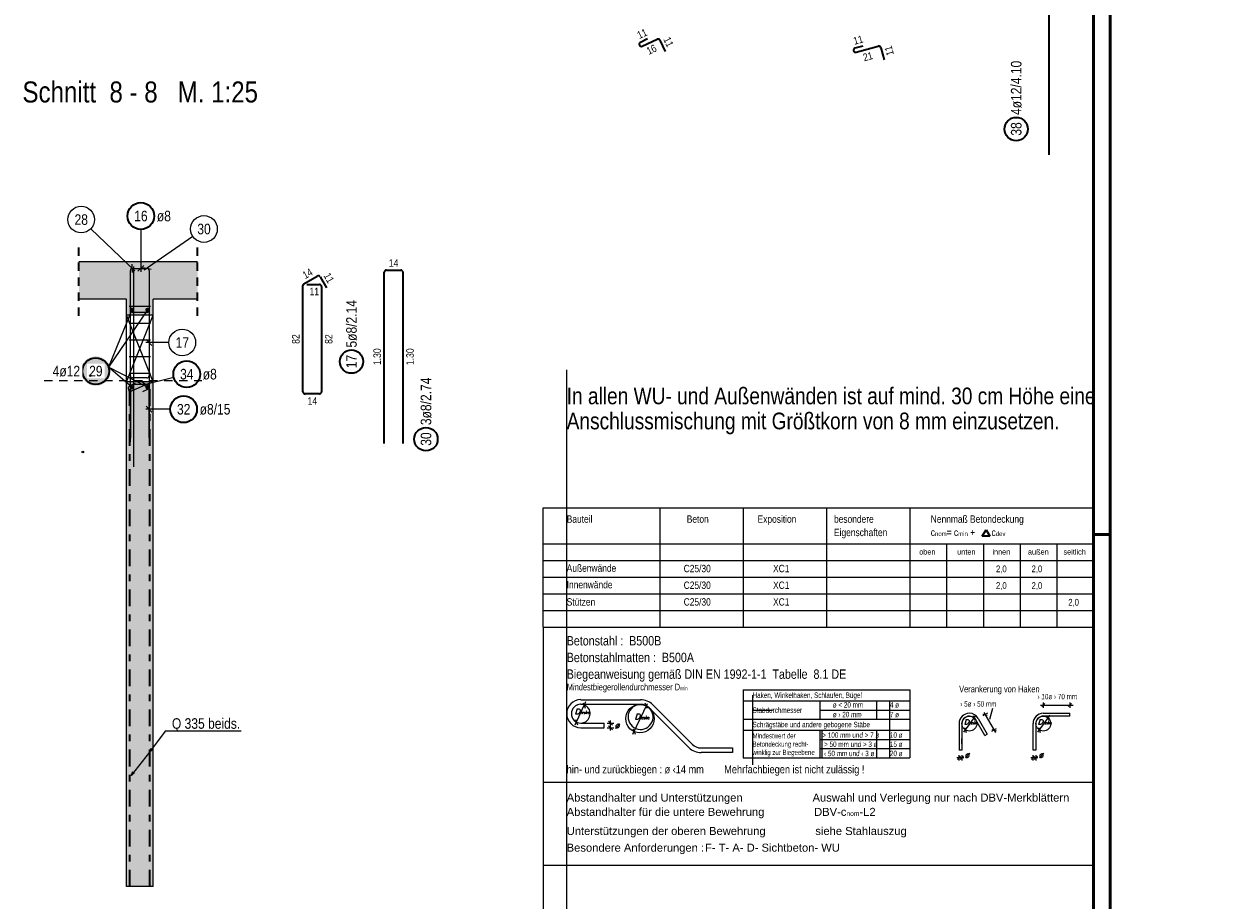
# Model space of a CAD drawing. Header units: millimetres. Extents: x 0 to 89.5, y 0 to 42.
# Tile 33 of 39: x 71.2 to 89.1, y 9.4 to 22.5. Entities that reach past the tile are written whole.
import ezdxf
from ezdxf.enums import TextEntityAlignment as Align

# ---------------------------------------------------------------- set-up
doc = ezdxf.new("R2010")
doc.units = ezdxf.units.MM
doc.linetypes.add('DASHDOT', pattern=[1, 0.5, -0.25, 0, -0.25])
doc.linetypes.add('HIDDEN', pattern=[0.375, 0.25, -0.125])
for name, color, linetype, lineweight in [('Achsen', 7, 'Continuous', 20), ('Bewehrung', 7, 'Continuous', 20), ('nplo', 7, 'Continuous', 20), ('Schraffuren', 7, 'Continuous', 20)]:
    doc.layers.add(name, color=color, linetype=linetype, lineweight=lineweight)
doc.styles.add('Arial', font='arial.ttf')
doc.styles.add('Arial Narrow', font='ARIALN.TTF')
doc.styles.add('Italic', font='Italic', dxfattribs={"width": 1.15})
doc.styles.add('msoutlook', font='msoutlook', dxfattribs={"width": 0.7, "oblique": 1.570796})

msp = doc.modelspace()

# ---------------------------------------------------------------- hatches: boundary and pattern name
at = {"layer": 'Bewehrung', "lineweight": 50, "true_color": 0xffffff}
msp.add_hatch(color=7, dxfattribs=at).paths.add_polyline_path([(72.516048, 17.297543), (72.515914, 17.305221), (72.515512, 17.31289), (72.514843, 17.320539), (72.513907, 17.328161), (72.512705, 17.335746), (72.51124, 17.343284), (72.509513, 17.350766), (72.507525, 17.358183), (72.50528, 17.365527), (72.50278, 17.372788), (72.500028, 17.379957), (72.497028, 17.387025), (72.493782, 17.393985), (72.490296, 17.400827), (72.486573, 17.407543), (72.482618, 17.414125), (72.478436, 17.420566), (72.474031, 17.426856), (72.46941, 17.432989), (72.464578, 17.438956), (72.45954, 17.444752), (72.454302, 17.450368), (72.448873, 17.455798), (72.443256, 17.461035), (72.437461, 17.466073), (72.431493, 17.470906), (72.42536, 17.475527), (72.41907, 17.479931), (72.41263, 17.484114), (72.406048, 17.488069), (72.399331, 17.491792), (72.392489, 17.495278), (72.38553, 17.498523), (72.378461, 17.501524), (72.371292, 17.504276), (72.364031, 17.506776), (72.356688, 17.509021), (72.349271, 17.511008), (72.341788, 17.512736), (72.33425, 17.514201), (72.326666, 17.515402), (72.319044, 17.516338), (72.311394, 17.517007), (72.303726, 17.517409), (72.296048, 17.517543), (72.28837, 17.517409), (72.280701, 17.517007), (72.273051, 17.516338), (72.26543, 17.515402), (72.257845, 17.514201), (72.250307, 17.512736), (72.242825, 17.511008), (72.235408, 17.509021), (72.228064, 17.506776), (72.220803, 17.504276), (72.213634, 17.501524), (72.206566, 17.498523), (72.199606, 17.495278), (72.192764, 17.491792), (72.186048, 17.488069), (72.179465, 17.484114), (72.173025, 17.479931), (72.166735, 17.475527), (72.160602, 17.470906), (72.154634, 17.466073), (72.148839, 17.461035), (72.143223, 17.455798), (72.137793, 17.450368), (72.132556, 17.444752), (72.127518, 17.438956), (72.122685, 17.432989), (72.118064, 17.426856), (72.113659, 17.420566), (72.109477, 17.414125), (72.105522, 17.407543), (72.101799, 17.400827), (72.098313, 17.393985), (72.095068, 17.387025), (72.092067, 17.379957), (72.089315, 17.372788), (72.086815, 17.365527), (72.08457, 17.358183), (72.082583, 17.350766), (72.080855, 17.343284), (72.07939, 17.335746), (72.078189, 17.328161), (72.077253, 17.320539), (72.076584, 17.31289), (72.076182, 17.305221), (72.076048, 17.297543), (72.076182, 17.289865), (72.076584, 17.282197), (72.077253, 17.274547), (72.078189, 17.266925), (72.07939, 17.259341), (72.080855, 17.251803), (72.082583, 17.24432), (72.08457, 17.236903), (72.086815, 17.229559), (72.089315, 17.222299), (72.092067, 17.21513), (72.095068, 17.208061), (72.098313, 17.201102), (72.101799, 17.194259), (72.105522, 17.187543), (72.109477, 17.180961), (72.113659, 17.174521), (72.118064, 17.16823), (72.122685, 17.162098), (72.127518, 17.15613), (72.132556, 17.150334), (72.137793, 17.144718), (72.143223, 17.139288), (72.148839, 17.134051), (72.154634, 17.129013), (72.160602, 17.124181), (72.166735, 17.119559), (72.173025, 17.115155), (72.179465, 17.110973), (72.186048, 17.107018), (72.192764, 17.103295), (72.199606, 17.099809), (72.206566, 17.096563), (72.213634, 17.093563), (72.220803, 17.090811), (72.228064, 17.088311), (72.235408, 17.086066), (72.242825, 17.084078), (72.250307, 17.082351), (72.257845, 17.080886), (72.26543, 17.079684), (72.273051, 17.078748), (72.280701, 17.078079), (72.28837, 17.077677), (72.296048, 17.077543), (72.303726, 17.077677), (72.311394, 17.078079), (72.319044, 17.078748), (72.326666, 17.079684), (72.33425, 17.080886), (72.341788, 17.082351), (72.349271, 17.084078), (72.356688, 17.086066), (72.364031, 17.088311), (72.371292, 17.090811), (72.378461, 17.093563), (72.38553, 17.096563), (72.392489, 17.099809), (72.399331, 17.103295), (72.406048, 17.107018), (72.41263, 17.110973), (72.41907, 17.115155), (72.42536, 17.119559), (72.431493, 17.124181), (72.437461, 17.129013), (72.443256, 17.134051), (72.448873, 17.139288), (72.454302, 17.144718), (72.45954, 17.150334), (72.464578, 17.15613), (72.46941, 17.162098), (72.474031, 17.16823), (72.478436, 17.174521), (72.482618, 17.180961), (72.486573, 17.187543), (72.490296, 17.194259), (72.493782, 17.201102), (72.497028, 17.208061), (72.500028, 17.21513), (72.50278, 17.222299), (72.50528, 17.229559), (72.507525, 17.236903), (72.509513, 17.24432), (72.51124, 17.251803), (72.512705, 17.259341), (72.513907, 17.266925), (72.514843, 17.274547), (72.515512, 17.282197)])
at = {"layer": 'Schraffuren', "lineweight": 13, "true_color": 0xd7ffd7}
for points in [[(73.821221, 18.376272), (73.821221, 18.936272), (72.044064, 18.936272), (72.044064, 18.376272)], [(72.754517, 18.136258), (73.154517, 18.136258), (73.154517, 18.376272), (72.754517, 18.376272)], [(72.754517, 9.576258), (73.154517, 9.576258), (73.154517, 17.136258), (72.754517, 17.136258)]]:
    msp.add_hatch(color=254, dxfattribs=at).paths.add_polyline_path(points)

# ---------------------------------------------------------------- linework, layer by layer
at = {"color": 4, "linetype": 'Continuous', "lineweight": 50}
for p, q in [((87.5, 0), (87.5, 42.05)), ((87.25, 0.25), (87.25, 41.8))]:
    msp.add_line(p, q, dxfattribs=at)
at = {"color": 2, "linetype": 'Continuous', "lineweight": 35, "ltscale": 0.5}
msp.add_line((86.583099, 28.738258), (86.583099, 20.538246), dxfattribs=at)
at = {"color": 3, "linetype": 'Continuous', "lineweight": 25}
for p, q in [((87.25, 15.247881), (87.25, 19.448297)), ((73.821221, 18.936272), (72.044064, 18.936272)), ((72.754517, 18.376272), (72.044064, 18.376272)), ((72.754517, 18.136258), (72.754517, 18.376272)), ((73.154517, 18.136258), (73.154517, 18.376272)), ((73.821221, 18.376272), (73.154517, 18.376272)), ((73.154517, 18.136258), (72.754517, 18.136258)), ((72.754517, 9.576258), (72.754517, 17.136258)), ((73.154517, 17.136258), (72.754517, 17.136258)), ((73.154517, 9.576258), (73.154517, 17.136258)), ((79, 13.459069), (79, 15.247881)), ((79, 15.247881), (87.25, 15.247881)), ((80.75, 15.247881), (80.75, 13.459069)), ((82, 15.247881), (82, 13.459069)), ((83.25, 15.247881), (83.25, 13.459069)), ((84.5, 15.247881), (84.5, 13.459069)), ((87.25, 15.247881), (87.25, 13.459069)), ((79, 14.709069), (87.25, 14.709069)), ((85.05, 14.709069), (85.05, 13.459069)), ((85.6, 14.709069), (85.6, 13.459069)), ((86.15, 14.709069), (86.15, 13.459069)), ((86.7, 14.709069), (86.7, 13.459069)), ((87.25, 14.709069), (87.25, 13.459069)), ((79, 14.459069), (87.25, 14.459069)), ((79, 14.209069), (87.25, 14.209069)), ((79, 13.959069), (87.25, 13.959069)), ((79, 13.709069), (87.25, 13.709069)), ((79, 13.459069), (79, 8.465)), ((79, 13.459069), (87.25, 13.459069)), ((87.25, 8.465), (87.25, 13.459069)), ((79.636711, 12.244123), (79.607689, 12.323859)), ((80.561485, 12.243255), (80.532464, 12.32299)), ((85.593343, 12.159929), (85.658811, 12.141987)), ((86.474947, 12.270987), (86.522947, 12.318987)), ((86.872875, 12.270987), (86.920875, 12.318987)), ((79.48551, 12.078696), (79.514531, 11.998961)), ((80.041457, 11.994202), (79.981457, 12.054202)), ((80.041457, 11.924202), (79.981457, 11.984202)), ((85.448388, 12.140386), (85.477409, 12.06065)), ((86.557175, 12.140386), (86.586196, 12.06065)), ((80.351294, 11.937939), (80.380315, 11.858203)), ((85.315395, 11.960502), (85.344417, 11.880767)), ((85.726454, 11.92632), (85.791922, 11.908379)), ((86.424182, 11.960502), (86.453204, 11.880767)), ((85.259555, 11.528189), (85.211555, 11.480189)), ((85.253555, 11.480189), (85.301555, 11.528189)), ((86.368342, 11.528189), (86.320342, 11.480189)), ((86.362342, 11.480189), (86.410342, 11.528189)), ((79, 11.138194), (87.25, 11.138194)), ((79, 9.898099), (87.25, 9.898099)), ((73.154517, 9.576258), (72.754517, 9.576258))]:
    msp.add_line(p, q, dxfattribs=at)
at = {"color": 2, "linetype": 'HIDDEN', "lineweight": 35, "ltscale": 0.5}
for p, q in [((72.044064, 18.126272), (72.044064, 19.186272)), ((73.821221, 18.126272), (73.821221, 19.186272))]:
    msp.add_line(p, q, dxfattribs=at)
at = {"color": 9, "linetype": 'Continuous', "lineweight": 0}
for p, q in [((79.354747, 7.35), (79.354747, 17.315944)), ((82.139623, 12.444265), (82.139623, 12.356689)), ((82.139623, 12.356689), (82.139623, 12.081689)), ((84.198223, 11.504189), (84.198223, 12.356689)), ((82.139623, 12.219189), (82.440064, 12.219189)), ((82.139623, 12.081689), (82.139623, 11.397265)), ((83.185426, 11.504189), (83.185426, 11.916689))]:
    msp.add_line(p, q, dxfattribs=at)
at = {"color": 9, "linetype": 'HIDDEN', "lineweight": 0, "ltscale": 0.5}
msp.add_line((71.522316, 17.156243), (73.883807, 17.156243), dxfattribs=at)
at = {"color": 2, "linetype": 'Continuous', "lineweight": 35}
for p, q in [((85.582615, 14.825248), (85.640935, 14.920073)), ((85.640935, 14.920073), (85.699255, 14.825248)), ((85.699255, 14.825248), (85.582615, 14.825248))]:
    msp.add_line(p, q, dxfattribs=at)
at = {"color": 4, "linetype": 'Continuous', "lineweight": 50, "ltscale": 0.5}
msp.add_line((87.5, 14.85), (87.25, 14.85), dxfattribs=at)
at = {"color": 5, "linetype": 'Continuous', "lineweight": 18}
for p, q in [((82, 12.521689), (82, 11.504189)), ((82, 12.521689), (84.5, 12.521689)), ((84.5, 12.521689), (84.5, 11.504189)), ((79.480997, 11.999856), (79.642334, 12.345845)), ((79.565372, 12.374202), (80.462247, 12.374202)), ((82, 12.356689), (84.5, 12.356689)), ((83.14735, 12.356689), (83.14735, 12.081689)), ((84, 12.356689), (84, 12.081689)), ((86.498947, 12.334987), (86.498947, 12.254987)), ((86.896875, 12.334987), (86.896875, 12.254987)), ((80.462247, 12.304202), (79.565372, 12.304202)), ((80.347996, 11.856412), (80.563982, 12.319595)), ((81.186749, 11.657365), (80.59483, 12.249284)), ((81.236247, 11.706862), (80.644327, 12.298782)), ((83.14735, 12.219189), (84.5, 12.219189)), ((85.660831, 12.170761), (85.591323, 12.131155)), ((85.607498, 12.183564), (85.779908, 11.880987)), ((85.698275, 12.085377), (85.743941, 12.246551)), ((86.454157, 12.294987), (86.944333, 12.294987)), ((86.498947, 12.171031), (86.896875, 12.171031)), ((86.896875, 12.129031), (86.896875, 12.171031)), ((79.565372, 12.024202), (79.915372, 12.024202)), ((79.915372, 11.954202), (79.915372, 12.024202)), ((79.961457, 12.024202), (80.061457, 12.024202)), ((80.011457, 11.914202), (80.011457, 12.064202)), ((82, 12.081689), (84.5, 12.081689)), ((85.23566, 12.016531), (85.23566, 11.618603)), ((85.27766, 12.016531), (85.27766, 11.618603)), ((85.305391, 11.890211), (85.491962, 12.142565)), ((85.621017, 11.838619), (85.487906, 12.072227)), ((85.524397, 12.09302), (85.657509, 11.859412)), ((86.344447, 11.618603), (86.344447, 12.016531)), ((86.386447, 12.016531), (86.386447, 11.618603)), ((86.414178, 11.890211), (86.600749, 12.142565)), ((86.896875, 12.129031), (86.498947, 12.129031)), ((73.336241, 11.905676), (73.103163, 11.589053)), ((74.474757, 11.905676), (73.336241, 11.905676)), ((79.565372, 11.954202), (79.915372, 11.954202)), ((79.961457, 11.954202), (80.061457, 11.954202)), ((82, 11.916689), (84.5, 11.916689)), ((83.14735, 11.916689), (83.14735, 11.504189)), ((84, 11.916689), (84, 11.504189)), ((85.621017, 11.838619), (85.657509, 11.859412)), ((85.793942, 11.937153), (85.724434, 11.897547)), ((73.103163, 11.589053), (73.125786, 11.646904)), ((73.15168, 11.627842), (73.103163, 11.589053)), ((81.368829, 11.651945), (81.840505, 11.651945)), ((81.840505, 11.651945), (81.840505, 11.581945)), ((83.14735, 11.779189), (84.5, 11.779189)), ((83.14735, 11.641689), (84.5, 11.641689)), ((85.27766, 11.618603), (85.23566, 11.618603)), ((85.27766, 11.712582), (85.27766, 11.792582)), ((86.386447, 11.618603), (86.344447, 11.618603)), ((73.103163, 11.589053), (72.826361, 11.241276)), ((81.840505, 11.581945), (81.368829, 11.581945)), ((82, 11.504189), (84.5, 11.504189)), ((85.309555, 11.504189), (85.203555, 11.504189)), ((85.235555, 11.464189), (85.235555, 11.544189)), ((85.277555, 11.544189), (85.277555, 11.464189)), ((86.418342, 11.504189), (86.312342, 11.504189)), ((86.344342, 11.464189), (86.344342, 11.544189)), ((86.386342, 11.544189), (86.386342, 11.464189)), ((72.826361, 11.241276), (72.851146, 11.298233)), ((72.876304, 11.27821), (72.826361, 11.241276))]:
    msp.add_line(p, q, dxfattribs=at)
at = {"color": 2, "linetype": 'Continuous', "lineweight": 35, "ltscale": 0.5}
msp.add_circle((86.092331, 20.923718), 0.175, dxfattribs=at)
at = {"color": 5, "linetype": 'Continuous', "lineweight": 18}
for centre, radius in [((80.452998, 12.090662), 0.2125), ((85.39016, 12.016531), 0.112069), ((86.498947, 12.016531), 0.112068)]:
    msp.add_circle(centre, radius, dxfattribs=at)
for centre, radius, start, end in [((79.565372, 12.164827), 0.210625, 90, 270), ((80.462247, 12.116702), 0.2575, 45, 90), ((79.565372, 12.164827), 0.140625, 90, 180), ((79.565372, 12.164827), 0.140625, 180, 270), ((79.565372, 12.164827), 0.140625, 270, 119.6747369), ((80.462247, 12.116702), 0.1875, 44.9997839, 90), ((85.39016, 12.016531), 0.1545, 90, 180), ((85.39016, 12.016531), 0.1545, 29.6747344, 90), ((86.498947, 12.016531), 0.1545, 90, 180), ((85.39016, 12.016531), 0.1125, 90, 180), ((85.39016, 12.016531), 0.1125, 29.674636, 90), ((86.498947, 12.016531), 0.1125, 90, 180), ((81.368829, 11.839445), 0.2575, 225, 270), ((81.368829, 11.839445), 0.1875, 225.0002161, 270)]:
    msp.add_arc(centre, radius, start, end, dxfattribs=at)
at = {"color": 9, "linetype": 'Continuous', "lineweight": 0}
msp.add_arc((80.462247, 12.116702), 0.1875, 90, 44.9997839, dxfattribs=at)
at = {"layer": 'Achsen', "color": 3, "linetype": 'Continuous', "lineweight": 25}
for p, q in [((73.154444, 17.136258), (72.754444, 18.136258)), ((72.754517, 17.136258), (72.754517, 18.136258)), ((72.954444, 17.636258), (73.154444, 18.136258)), ((73.154517, 17.136258), (73.154517, 18.136258)), ((72.754444, 17.136258), (72.954444, 17.636258))]:
    msp.add_line(p, q, dxfattribs=at)
at = {"layer": 'Bewehrung', "color": 2, "linetype": 'Continuous', "lineweight": 35, "ltscale": 0.5}
for p, q in [((80.567342, 22.273499), (80.459262, 22.222461)), ((80.486539, 22.164566), (80.709168, 22.26922)), ((80.751741, 22.253874), (80.831721, 22.083735)), ((83.791175, 22.167097), (83.675943, 22.135354)), ((83.692885, 22.073638), (84.025276, 22.164576)), ((84.064586, 22.142155), (84.114198, 21.960819)), ((76.619659, 16.21093), (76.619659, 18.77893)), ((76.651659, 18.81093), (76.867659, 18.81093)), ((76.899659, 18.77893), (76.899659, 16.21093)), ((75.416917, 18.605495), (75.615685, 18.720257)), ((75.460918, 18.596258), (75.648918, 18.596258)), ((75.659398, 18.708545), (75.753398, 18.545738)), ((75.400918, 16.988229), (75.400918, 18.577783)), ((75.680918, 18.564258), (75.680918, 16.988229)), ((75.648918, 16.956229), (75.432918, 16.956229))]:
    msp.add_line(p, q, dxfattribs=at)
at = {"layer": 'Bewehrung', "color": 9, "linetype": 'Continuous', "lineweight": 0, "ltscale": 0.5}
for p, q in [((72.222154, 19.429369), (72.880714, 18.801778)), ((73.752931, 19.31247), (73.023397, 18.807828)), ((72.814517, 17.228243), (72.814517, 18.804272)), ((72.814517, 17.536272), (72.814517, 18.804272)), ((72.814517, 16.236272), (72.814517, 18.804272)), ((72.846022, 18.77379), (72.843013, 18.898754)), ((72.846517, 18.836272), (73.062517, 18.836272)), ((72.846517, 18.836272), (73.062517, 18.836272)), ((72.846517, 18.836272), (73.062517, 18.836272)), ((72.874517, 18.836272), (73.062517, 18.836272)), ((73.00303, 18.847476), (73.126005, 18.825068)), ((73.094517, 18.804272), (73.094517, 17.228243)), ((73.094517, 18.804272), (73.094517, 18.616272)), ((73.094517, 18.804272), (73.094517, 17.536272)), ((73.094517, 18.804272), (73.094517, 16.236272)), ((73.392817, 17.726025), (73.044517, 17.726025)), ((73.050323, 17.770219), (73.138712, 17.68183)), ((73.062517, 17.196243), (72.846517, 17.196243))]:
    msp.add_line(p, q, dxfattribs=at)
at = {"layer": 'Bewehrung', "color": 5, "linetype": 'Continuous', "lineweight": 18, "ltscale": 0.5}
for p, q in [((72.971491, 19.420666), (72.971491, 18.786272)), ((73.465086, 17.203089), (72.999946, 17.086782)), ((73.41307, 16.725735), (73.044448, 16.725732))]:
    msp.add_line(p, q, dxfattribs=at)
at = {"layer": 'Bewehrung', "color": 3, "linetype": 'Continuous', "lineweight": 25, "ltscale": 0.5}
for p, q in [((72.814517, 18.208258), (72.814517, 18.804272)), ((72.846517, 18.836272), (73.062517, 18.836272)), ((72.874517, 18.836272), (73.062517, 18.836272)), ((72.927297, 18.792078), (73.015685, 18.880466)), ((73.094517, 18.804272), (73.094517, 18.208258)), ((73.094517, 18.804272), (73.094517, 18.616272)), ((73.062517, 18.176258), (72.846517, 18.176258)), ((72.888557, 17.112326), (72.803191, 17.072015)), ((72.814517, 17.064258), (72.814517, 16.296258)), ((72.837288, 16.999645), (73.045436, 17.097493)), ((73.062445, 17.096258), (72.846517, 17.096258)), ((73.079533, 17.025123), (72.994167, 16.984811)), ((72.994858, 17.131064), (73.102048, 17.066757)), ((73.094452, 16.296258), (73.094445, 17.064258)), ((73.050253, 16.769926), (73.138643, 16.681538))]:
    msp.add_line(p, q, dxfattribs=at)
at = {"layer": 'Bewehrung', "color": 2, "linetype": 'DASHDOT', "lineweight": 35, "ltscale": 0.5}
for p, q in [((72.804517, 9.576258), (72.804517, 17.030714)), ((73.104517, 9.576258), (73.104517, 17.027027))]:
    msp.add_line(p, q, dxfattribs=at)
at = {"layer": 'Bewehrung', "color": 9, "linetype": 'Continuous', "lineweight": 0, "ltscale": 0.5}
for centre in [(72.077369, 19.567345), (73.917414, 19.426248), (73.592817, 17.726025)]:
    msp.add_circle(centre, 0.2, dxfattribs=at)
at = {"layer": 'Bewehrung', "color": 2, "linetype": 'Continuous', "lineweight": 35, "ltscale": 0.5}
for centre, radius in [((72.971491, 19.620666), 0.2), ((76.128398, 17.439631), 0.175), ((72.296048, 17.297543), 0.2), ((73.659112, 17.251605), 0.2), ((73.61307, 16.725737), 0.2), ((77.245603, 16.277995), 0.175)]:
    msp.add_circle(centre, radius, dxfattribs=at)
at = {"layer": 'Bewehrung', "color": 4, "linetype": 'Continuous', "lineweight": 50, "ltscale": 0.5}
for centre, radius in [((72.836518, 18.214258), 0.012), ((72.836518, 18.214258), 0.012), ((72.836518, 18.214258), 0.0108), ((72.836518, 18.214258), 0.0084), ((72.836518, 18.214258), 0.006), ((72.836518, 18.214258), 0.0036), ((72.836518, 18.214258), 0.0012), ((73.072444, 18.214258), 0.012), ((73.072444, 18.214258), 0.012), ((73.072444, 18.214258), 0.0108), ((73.072444, 18.214258), 0.0084), ((73.072444, 18.214258), 0.006), ((73.072444, 18.214258), 0.0036), ((73.072444, 18.214258), 0.0012), ((72.836518, 17.054258), 0.012), ((72.836518, 17.054258), 0.012), ((72.836518, 17.054258), 0.0108), ((72.836518, 17.054258), 0.0084), ((72.836518, 17.054258), 0.006), ((72.836518, 17.054258), 0.0036), ((72.836518, 17.054258), 0.0012), ((73.072444, 17.054258), 0.012), ((73.072444, 17.054258), 0.012), ((73.072444, 17.054258), 0.0108), ((73.072444, 17.054258), 0.0084), ((73.072444, 17.054258), 0.006), ((73.072444, 17.054258), 0.0036), ((73.072444, 17.054258), 0.0012)]:
    msp.add_circle(centre, radius, dxfattribs=at)
at = {"layer": 'Bewehrung', "color": 9, "linetype": 'Continuous', "lineweight": 0}
for centre in [(72.824557, 17.055232), (73.084444, 17.054258)]:
    msp.add_circle(centre, 0.00222, dxfattribs=at)
at = {"layer": 'Bewehrung', "color": 2, "linetype": 'Continuous', "lineweight": 35, "ltscale": 0.5}
for centre, start, end in [((80.472926, 22.193525), 115.2775723, 295.1775723), ((80.722782, 22.24026), 25.1775723, 115.1775723), ((84.033721, 22.13371), 15.3010003, 105.3010003), ((83.684441, 22.104504), 105.4010003, 285.3010003), ((76.651659, 18.77893), 90, 180), ((76.867659, 18.77893), 0, 90), ((75.432918, 18.577783), 120.0007278, 180), ((75.631685, 18.692545), 30.0007278, 120.0007278), ((75.648918, 18.564258), 0, 90), ((75.432918, 16.988229), 180, 270), ((75.648918, 16.988229), 270, 0)]:
    msp.add_arc(centre, 0.032, start, end, dxfattribs=at)
at = {"layer": 'Bewehrung', "color": 3, "linetype": 'Continuous', "lineweight": 25, "ltscale": 0.5}
for centre, radius, start, end in [((72.846517, 18.804272), 0.032, 90, 180), ((73.062517, 18.804272), 0.032, 0, 90), ((73.062517, 18.804272), 0.032, 0, 90), ((72.846517, 18.208258), 0.032, 180, 270), ((73.062517, 18.208258), 0.032, 270, 0), ((72.820271, 17.035845), 0.04, 115.2775723, 295.1775723), ((72.846517, 17.064258), 0.032, 90, 180), ((73.062453, 17.061293), 0.04, 295.2775723, 115.1775723), ((73.062445, 17.064258), 0.032, 0.0005559, 90)]:
    msp.add_arc(centre, radius, start, end, dxfattribs=at)
at = {"layer": 'Bewehrung', "color": 9, "linetype": 'Continuous', "lineweight": 0, "ltscale": 0.5}
for centre, start, end in [((72.846517, 18.804272), 90, 180), ((72.846517, 18.804272), 90, 180), ((72.846517, 18.804272), 90, 180), ((73.062517, 18.804272), 0, 90), ((73.062517, 18.804272), 0, 90), ((73.062517, 18.804272), 0, 90), ((73.062517, 18.804272), 0, 90), ((72.846517, 17.228243), 180, 270), ((73.062517, 17.228243), 270, 0)]:
    msp.add_arc(centre, 0.032, start, end, dxfattribs=at)
at = {"layer": 'nplo', "color": 9, "linetype": 'Continuous', "lineweight": 0, "ltscale": 0.5}
for p, q in [((72.866517, 15.862422), (72.866517, 18.862422)), ((72.794517, 18.268272), (73.114517, 18.268272)), ((72.794517, 18.017269), (73.114517, 18.017269)), ((72.794517, 17.766265), (73.114517, 17.766265)), ((72.794517, 17.515262), (73.114517, 17.515262)), ((72.794517, 17.264259), (73.114517, 17.264259))]:
    msp.add_line(p, q, dxfattribs=at)
msp.add_circle((72.101748, 16.084258), 0.012, dxfattribs=at)
msp.add_circle((72.101748, 16.084258), 0.012, dxfattribs=at)

# ---------------------------------------------------------------- texts
at = {"color": 1, "lineweight": 70, "style": 'Arial Narrow'}
msp.add_text('Schnitt  8 - 8   M. 1:25', height=0.315, dxfattribs=at).set_placement((71.197303, 21.321382))
at = {"color": 2, "lineweight": 35}
for s, height, style, p in [('Bauteil', 0.11, 'Arial Narrow', (79.354747, 15.025248)), ('Beton', 0.11, 'Arial Narrow', (81.154136, 15.025248)), ('Exposition', 0.11, 'Arial Narrow', (82.215807, 15.025248)), ('besondere', 0.11, 'Arial Narrow', (83.361283, 15.025248)), ('Nennmaß Betondeckung', 0.11, 'Arial Narrow', (84.811905, 15.025248)), ('Eigenschaften', 0.11, 'Arial Narrow', (83.361283, 14.825248)), ('Außenwände', 0.11, 'Arial Narrow', (79.354747, 14.290674)), ('C25/30', 0.11, 'Arial Narrow', (81.108002, 14.284594)), ('XC1', 0.11, 'Arial Narrow', (82.448032, 14.284594)), ('2,0', 0.1, 'Arial Narrow', (85.789655, 14.284594)), ('2,0', 0.1, 'Arial Narrow', (86.32313, 14.284594)), ('Innenwände', 0.11, 'Arial Narrow', (79.354747, 14.042747)), ('C25/30', 0.11, 'Arial Narrow', (81.108002, 14.034592)), ('XC1', 0.11, 'Arial Narrow', (82.448032, 14.034592)), ('2,0', 0.1, 'Arial Narrow', (85.789655, 14.034592)), ('2,0', 0.1, 'Arial Narrow', (86.32313, 14.034592)), ('Stützen', 0.11, 'Arial Narrow', (79.354747, 13.784592)), ('C25/30', 0.11, 'Arial Narrow', (81.108002, 13.784592)), ('XC1', 0.11, 'Arial Narrow', (82.448032, 13.784592)), ('2,0', 0.1, 'Arial Narrow', (86.87313, 13.784592)), ('Betonstahl :  B500B', 0.14, 'Arial Narrow', (79.354747, 13.187552)), ('Betonstahlmatten :  B500A', 0.14, 'Arial Narrow', (79.354747, 12.937552)), ('Biegeanweisung gemäß DIN EN 1992-1-1  Tabelle  8.1 DE', 0.14, 'Arial Narrow', (79.354747, 12.687552)), ('Q 335 beids.', 0.1575, 'Arial Narrow', (73.437348, 11.939194)), ('hin- und zurückbiegen : ø ‹14 mm        Mehrfachbiegen ist nicht zulässig !', 0.12, 'Arial Narrow', (79.354747, 11.271462)), ('Abstandhalter und Unterstützungen', 0.12, 'Arial', (79.354747, 10.848101)), ('Auswahl und Verlegung nur nach DBV-Merkblättern', 0.12, 'Arial', (83.039976, 10.848099)), ('Unterstützungen der oberen Bewehrung                siehe Stahlauszug', 0.12, 'Arial', (79.354747, 10.348099)), ('Besondere Anforderungen :', 0.12, 'Arial', (79.354747, 10.098099))]:
    msp.add_text(s, height=height, dxfattribs=dict(at, style=style)).set_placement(p)
at = {"color": 3, "lineweight": 25, "style": 'Arial Narrow'}
for s, p in [('oben', (84.638932, 14.549243)), ('unten', (85.208225, 14.549243)), ('innen', (85.735123, 14.549243)), ('außen', (86.268078, 14.549243)), ('seitlich', (86.801033, 14.549243))]:
    msp.add_text(s, height=0.08, dxfattribs=at).set_placement(p)
at = {"color": 3, "lineweight": 25, "style": 'msoutlook', "oblique": 1.5707963, "width": 0.7}
for s, height, p in [('Verankerung von Haken', 0.1, (85.23566, 12.484105)), ('Haken, Winkelhaken, Schlaufen, Bügel', 0.081, (82.139623, 12.401688)), ('ø < 20 mm', 0.081, (83.342442, 12.257338)), ('4 ø', 0.081, (84.198223, 12.257338)), ('Stabdurchmesser', 0.081, (82.139623, 12.177517)), ('ø › 20 mm', 0.081, (83.342442, 12.111562)), ('7 ø', 0.081, (84.198224, 12.111562)), ('Schrägstäbe und andere gebogene Stäbe', 0.081, (82.139623, 11.961919)), ('Mindestwert der', 0.0775, (82.139623, 11.794651)), ('> 100 mm und > 7 ø', 0.081, (83.185426, 11.803905)), ('10 ø', 0.081, (84.198224, 11.803905)), ('winklig zur Biegeebene', 0.0775, (82.139623, 11.546651)), ('Betondeckung recht-', 0.0775, (82.139623, 11.670651)), (' > 50 mm und > 3 ø', 0.081, (83.185426, 11.666405)), (' ‹ 50 mm und ‹ 3 ø', 0.081, (83.185426, 11.528905)), ('15 ø', 0.081, (84.198223, 11.666405)), ('20 ø', 0.081, (84.198223, 11.528905))]:
    msp.add_text(s, height=height, dxfattribs=at).set_placement(p)
for s, p in [('› 5ø › 50 mm', (85.253208, 12.310871)), ('› 10ø › 70 mm', (86.410124, 12.421255))]:
    msp.add_text(s, height=0.081, dxfattribs=at).set_placement(p, align=Align.MIDDLE_LEFT)
at = {"color": 3, "lineweight": 25, "style": 'Italic', "width": 1.15}
for p in [(80.070918, 11.993556), (85.316807, 11.551131), (86.425594, 11.551131)]:
    msp.add_text('ø', height=0.081, dxfattribs=at).set_placement(p, align=Align.MIDDLE_LEFT)
at = {"color": 9, "lineweight": 0, "style": 'Arial'}
msp.add_text('F- T- A- D- Sichtbeton- WU', height=0.12, dxfattribs=at).set_placement((81.428232, 10.098095))
at = {"color": 2, "lineweight": 35, "char_height": 0.1575, "attachment_point": 1, "rotation": 90, "line_spacing_factor": 0.9, "style": 'Arial Narrow'}
for s, insert in [('4ø12/4.10', (86.013581, 21.133718)), ('38', (86.013581, 20.824493))]:
    msp.add_mtext(s, dxfattribs=dict(at, insert=insert))
at = {"color": 4, "lineweight": 50, "insert": (79.354746, 16.349968), "char_height": 0.25, "attachment_point": 7, "line_spacing_factor": 0.9, "style": 'Arial Narrow'}
msp.add_mtext('In allen WU- und Außenwänden ist auf mind. 30 cm Höhe eine{\\P}Anschlussmischung mit Größtkorn von 8 mm einzusetzen.', dxfattribs=at)
at = {"color": 2, "lineweight": 35, "attachment_point": 7, "line_spacing_factor": 0.9}
for s, insert, char_height, style in [('c{\\A1;\\H.6x;\\S^ nom;}= c{\\A1;\\H.6x;\\S^ min;} +       c{\\A1;\\H.6x;\\S^ dev;}', (84.811905, 14.825248), 0.11, 'Arial Narrow'), ('Abstandhalter für die untere Bewehrung                DBV-c{\\A1;\\H.6x;\\S^ nom;}-L2', (79.354747, 10.598099), 0.12, 'Arial')]:
    msp.add_mtext(s, dxfattribs=dict(at, insert=insert, char_height=char_height, style=style))
at = {"color": 3, "lineweight": 25, "line_spacing_factor": 0.9}
for s, insert, char_height, attachment_point, style in [('Mindestbiegerollendurchmesser D{\\A1;\\H.6x;\\S^ min;}', (79.354747, 12.484105), 0.1, 7, 'msoutlook'), ('D{\\A1;\\H.6x;\\S^ min;}', (79.579098, 12.236759), 0.081, 2, 'Italic'), ('D{\\A1;\\H.6x;\\S^ min;}', (80.480235, 12.161066), 0.081, 2, 'Italic'), ('D{\\A1;\\H.6x;\\S^ min;}', (85.407648, 12.07899), 0.075, 2, 'Italic'), ('D{\\A1;\\H.6x;\\S^ min;}', (86.516186, 12.07899), 0.075, 2, 'Italic')]:
    msp.add_mtext(s, dxfattribs=dict(at, insert=insert, char_height=char_height, attachment_point=attachment_point, style=style))
at = {"layer": 'Bewehrung', "color": 3, "lineweight": 25, "char_height": 0.1125, "attachment_point": 1, "line_spacing_factor": 0.9, "style": 'Arial Narrow'}
for s, insert, rotation in [('11', (80.396242, 22.372471), 25.2775723), ('16', (80.536909, 22.13564), 25.1775723), ('11', (80.901834, 22.316557), 295.1775723), ('11', (83.639588, 22.293951), 15.4010003), ('11', (84.1521, 22.011751), 105.3010003), ('21', (83.784973, 22.045541), 15.3010003), ('14', (75.379527, 18.771548), 30.0007278), ('11', (75.803687, 18.783629), 300.0007278), ('82', (75.238418, 17.705368), 90), ('82', (75.730918, 17.705368), 90), ('1.30', (76.457159, 17.38718), 90), ('1.30', (76.949659, 17.38718), 90)]:
    msp.add_mtext(s, dxfattribs=dict(at, insert=insert, rotation=rotation))
at = {"layer": 'Bewehrung', "color": 2, "lineweight": 35, "char_height": 0.1575, "attachment_point": 1, "line_spacing_factor": 0.9, "style": 'Arial Narrow'}
for s, insert in [('16', (72.872266, 19.699416)), ('ø8', (73.211491, 19.699416)), ('34', (73.559887, 17.330355)), ('ø8', (73.899112, 17.330355)), ('32', (73.513845, 16.804487)), ('ø8/15', (73.85307, 16.804487))]:
    msp.add_mtext(s, dxfattribs=dict(at, insert=insert))
at = {"layer": 'Bewehrung', "color": 9, "lineweight": 0, "char_height": 0.1575, "attachment_point": 1, "line_spacing_factor": 0.9, "style": 'Arial Narrow'}
for s, insert in [('28', (71.978144, 19.646095)), ('30', (73.818189, 19.504998)), ('17', (73.493592, 17.804775))]:
    msp.add_mtext(s, dxfattribs=dict(at, insert=insert))
at = {"layer": 'Bewehrung', "color": 3, "lineweight": 25, "char_height": 0.1125, "attachment_point": 1, "line_spacing_factor": 0.9, "style": 'Arial Narrow'}
for s, insert in [('14', (76.688784, 18.97343)), ('11', (75.500043, 18.546258)), ('14', (75.470043, 16.906229))]:
    msp.add_mtext(s, dxfattribs=dict(at, insert=insert))
at = {"layer": 'Bewehrung', "color": 2, "lineweight": 35, "char_height": 0.1575, "attachment_point": 1, "rotation": 90, "line_spacing_factor": 0.9, "style": 'Arial Narrow'}
for s, insert in [('5ø8/2.14', (76.049648, 17.649631)), ('17', (76.049648, 17.340406)), ('3ø8/2.74', (77.166853, 16.487995)), ('30', (77.166853, 16.17877))]:
    msp.add_mtext(s, dxfattribs=dict(at, insert=insert))

# ---------------------------------------------------------------- next in the draw order: texts
at = {"layer": 'Bewehrung', "color": 2, "lineweight": 35, "insert": (72.196823, 17.376293), "char_height": 0.1575, "attachment_point": 1, "line_spacing_factor": 0.9, "style": 'Arial Narrow', "bg_fill": 3, "box_fill_scale": 1.2, "bg_fill_color": 256, "bg_fill_true_color": 13158600, "bg_fill_transparency": 0}
msp.add_mtext('29', dxfattribs=at)

# ---------------------------------------------------------------- next in the draw order: linework, layer by layer
at = {"layer": 'Bewehrung', "color": 5, "linetype": 'Continuous', "lineweight": 18, "ltscale": 0.5}
for p in [(73.072444, 18.214258), (72.836518, 18.214258), (73.072444, 17.054258), (72.836518, 17.054258)]:
    msp.add_line(p, (72.487415, 17.355669), dxfattribs=at)

# ---------------------------------------------------------------- next in the draw order: texts
at = {"layer": 'Bewehrung', "color": 2, "lineweight": 35, "insert": (71.649698, 17.376293), "char_height": 0.1575, "attachment_point": 1, "line_spacing_factor": 0.9, "style": 'Arial Narrow', "bg_fill": 3, "box_fill_scale": 1.2, "bg_fill_color": 256, "bg_fill_true_color": 13158600, "bg_fill_transparency": 0}
msp.add_mtext('4ø12', dxfattribs=at)

# ---------------------------------------------------------------- next in the draw order: linework, layer by layer
at = {"layer": 'nplo', "color": 9, "linetype": 'Continuous', "lineweight": 0, "ltscale": 0.5}
msp.add_circle((72.213748, 17.228258), 0.012, dxfattribs=at)
msp.add_circle((72.213748, 17.228258), 0.012, dxfattribs=at)

doc.saveas('drawing.dxf')
